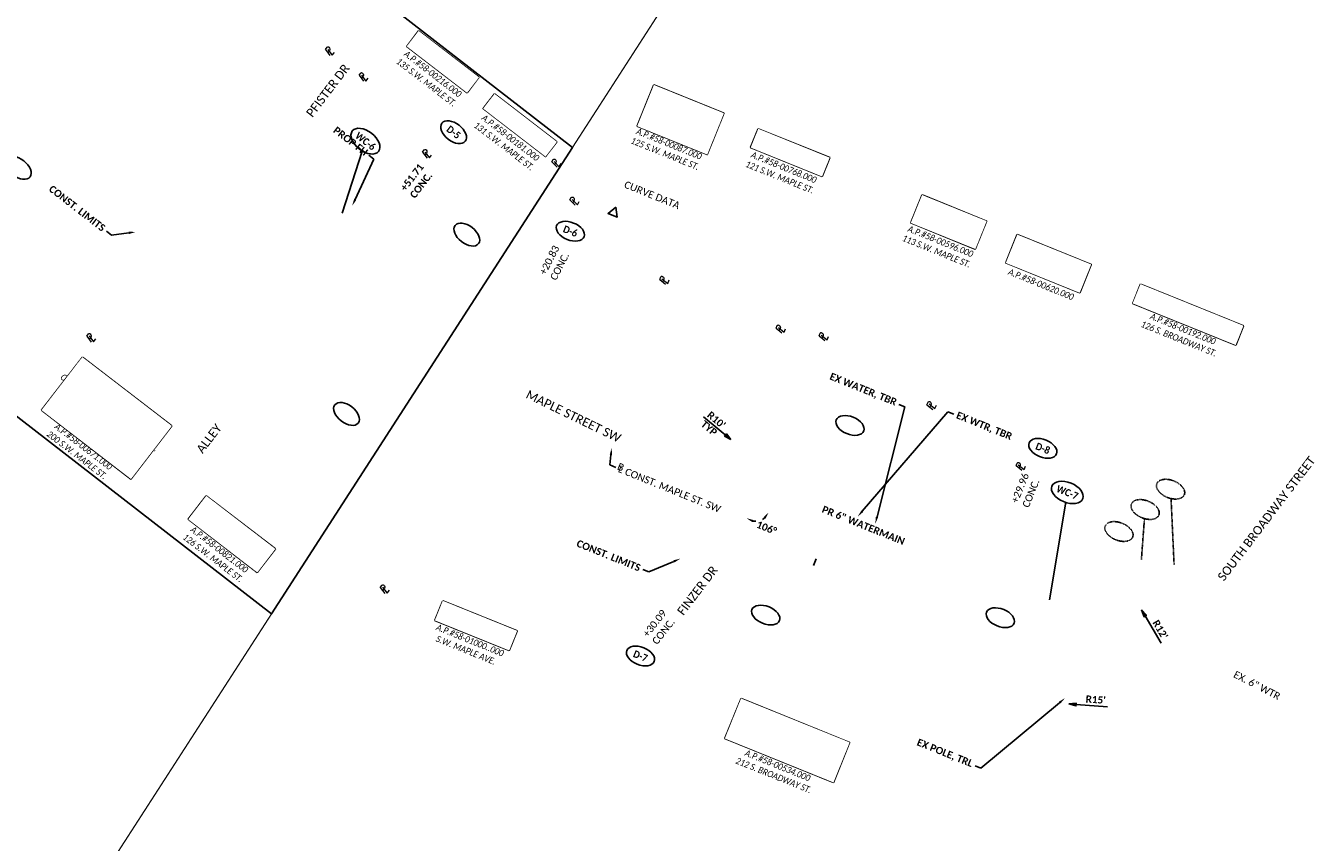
# Model space of a CAD drawing. Header units: feet. Extents: x 2204748 to 2209851, y 304262 to 307692.
# Tile 7 of 11: x 2206715 to 2207217, y 305519 to 305837. Entities that reach past the tile are written whole.
import ezdxf
from ezdxf import colors
from ezdxf.entities.mleader import LeaderData, LeaderLine
from ezdxf.math import Vec2, Vec3

# ---------------------------------------------------------------- set-up
doc = ezdxf.new("R2010")
doc.units = ezdxf.units.FT
doc.header["$MEASUREMENT"] = 0
doc.set_wipeout_variables(frame=1)
doc.header["$PDMODE"] = 3
doc.header["$PDSIZE"] = 5
doc.linetypes.add('2', pattern=[0.1, 0.06, -0.04])
doc.linetypes.add('setbackex', pattern=[1.4, 1.3, -0.1])
for name, color, linetype in [('0_Text+_Line_Mask', 9, 'Continuous'), ('DV_X_Owner_Labels', 7, 'setbackex'), ('DV_X_Text', 7, 'Continuous'), ('RW_X_Text', 7, 'Continuous'), ('SH_TextM', 7, 'Continuous'), ('UT_P_Water_Text', 7, 'Continuous')]:
    doc.layers.add(name, color=color, linetype=linetype)
doc.layers.add('SH_VPort', color=5, linetype='Continuous', plot=False)
doc.styles.add('Simplex Normal (0.14)', font='calibri.ttf', dxfattribs={"height": 0.14})
doc.styles.add('Slanted Normal (0.125) Font 31', font='calibrii.ttf', dxfattribs={"width": 0.9, "height": 0.125})
doc.styles.add('Slanted-Normal', font='calibriz.ttf', dxfattribs={"height": 0.14})
doc.styles.add('Slanted-Sub Title', font='calibriz.ttf', dxfattribs={"height": 0.17})
doc.styles.add('Straight Normal (0.14) Font 30', font='calibrib.ttf', dxfattribs={"height": 0.14})
doc.styles.add('Straight-Normal', font='calibrib.ttf', dxfattribs={"height": 0.14})
doc.dimstyles.new('Dec Straight 0', dxfattribs={"dimtxt": 0.14, "dimasz": 0.14, "dimexe": 0.07, "dimexo": 0.07, "dimgap": 0.05, "dimtad": 1, "dimdec": 0, "dimzin": 0, "dimdsep": 46, "dimtxsty": 'Straight Normal (0.14) Font 30', "dimcen": 0.07, "dimclrd": 9, "dimclre": 9, "dimclrt": 256, "dimadec": 0, "dimazin": 0, "dimtfac": 1, "dimtdec": 0, "dimtofl": 0, "dimtmove": 2, "dimatfit": 3, "dimfxl": 1, "dimtolj": 1, "dimtzin": 0, "dimlwd": 25, "dimlwe": 25, "dimarcsym": 0})
doc.dimstyles.new('Dec Straight 1', dxfattribs={"dimtxt": 0.14, "dimasz": 0.14, "dimexe": 0.07, "dimexo": 0.07, "dimgap": 0.05, "dimtad": 1, "dimdec": 1, "dimzin": 0, "dimdsep": 46, "dimtxsty": 'Straight Normal (0.14) Font 30', "dimblk": 'Dim1', "dimcen": 0, "dimclrd": 95, "dimclre": 95, "dimclrt": 256, "dimaunit": 1, "dimadec": 4, "dimazin": 0, "dimtfac": 1, "dimtdec": 1, "dimtofl": 0, "dimtmove": 0, "dimatfit": 3, "dimldrblk": 'Dim1', "dimfxl": 1, "dimtolj": 1, "dimtzin": 0, "dimlwd": 25, "dimlwe": 25, "dimarcsym": 0})

# ---------------------------------------------------------------- blocks, each defined once
blk = doc.blocks.new('PL')
at = {"layer": 'DV_X_Text', "char_height": 0.14, "attachment_point": 1, "style": 'Simplex Normal (0.14)'}
for s, insert, width in [('{\\Fsimplex|c0;\\Q15;P}', (-0.028, 0.106), 0.15221), ('{\\Fsimplex|c0;\\Q15;L}', (0.002, 0.072), 0.05119)]:
    blk.add_mtext(s, dxfattribs=dict(at, insert=insert, width=width))
blk = doc.blocks.new('Dim1')
h = blk.add_hatch(color=4)
h.dxf.hatch_style = 1
h.paths.add_polyline_path([(0, 0), (-1, -0.2), (-1, 0.2)])
at = {"color": 4}
blk.add_lwpolyline([(0, 0), (-1, -0.2), (-1, 0.2), (0, 0)], dxfattribs=at)
blk = doc.blocks.new('*D994')
at = {"layer": 'Defpoints', "color": 0, "transparency": 16777216}
for p in [(2207106.05, 305574.05), (2207121.01, 305572.97)]:
    blk.add_point(p, dxfattribs=at)
at = {"layer": 'SH_TextM', "color": 95, "lineweight": 25, "transparency": 16777216}
blk.add_line((2207135.99, 305571.89), (2207123.8, 305572.77), dxfattribs=at)
at = {"layer": 'SH_TextM', "color": 95, "lineweight": 25, "transparency": 16777216, "xscale": 2.8, "yscale": 2.8, "zscale": 2.8, "rotation": 175.8834313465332}
blk.add_blockref('Dim1', (2207121.01, 305572.97), dxfattribs=at)
at = {"layer": 'SH_TextM', "transparency": 16777216, "insert": (2207131.46, 305574.65), "char_height": 2.8, "attachment_point": 5, "rotation": 355.8834, "style": 'Straight Normal (0.14) Font 30'}
blk.add_mtext("\\A1;R15'", dxfattribs=at)
blk = doc.blocks.new('*D995')
at = {"layer": 'Defpoints', "color": 0, "transparency": 16777216}
for p in [(2207143.31, 305620.03), (2207149.34, 305609.65)]:
    blk.add_point(p, dxfattribs=at)
at = {"layer": 'SH_TextM', "color": 95, "lineweight": 25, "transparency": 16777216}
blk.add_line((2207156.89, 305596.67), (2207150.75, 305607.23), dxfattribs=at)
at = {"layer": 'SH_TextM', "color": 95, "lineweight": 25, "transparency": 16777216, "xscale": 2.8, "yscale": 2.8, "zscale": 2.8, "rotation": 120.168026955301}
blk.add_blockref('Dim1', (2207149.34, 305609.65), dxfattribs=at)
at = {"layer": 'SH_TextM', "transparency": 16777216, "insert": (2207156.62, 305601.96), "char_height": 2.8, "attachment_point": 5, "rotation": 300.168, "style": 'Straight Normal (0.14) Font 30'}
blk.add_mtext("\\A1;R12'", dxfattribs=at)
blk = doc.blocks.new('*D1005')
at = {"layer": 'Defpoints', "color": 0, "transparency": 16777216}
for p in [(2206960.75, 305665.16), (2206998.92, 305649.73), (2206998.62, 305644.1), (2206974.03, 305618.41), (2207168.31, 305581.23)]:
    blk.add_point(p, dxfattribs=at)
at = {"layer": 'SH_TextM', "color": 9, "lineweight": 25, "transparency": 16777216}
for start, end in [(260.2942, 271.6654), (299.8493, 309.2065)]:
    blk.add_arc((2206998.92, 305649.73), 5.63, start, end, dxfattribs=at)
at = {"layer": 'SH_TextM', "color": 9, "transparency": 16777216}
for points in [[(2207002.1, 305645.64), (2207002.85, 305645.08), (2207004.14, 305647.61)], [(2206997.78, 305643.75), (2206998.16, 305644.6), (2206995.41, 305645.32)]]:
    blk.add_solid(points, dxfattribs=at)
at = {"layer": 'SH_TextM', "transparency": 16777216, "insert": (2207003.31, 305641.56), "char_height": 2.8, "attachment_point": 5, "rotation": 337.98, "style": 'Straight Normal (0.14) Font 30'}
blk.add_mtext('\\A1;106%%D', dxfattribs=at)

msp = doc.modelspace()

# ---------------------------------------------------------------- linework, layer by layer
at = {"layer": '0_Text+_Line_Mask'}
for points in [[(2206867.8, 305835.08), (2206891.29, 305817), (2206886.65, 305810.97), (2206863.16, 305829.05)], [(2206959.41, 305814.04), (2206986.68, 305803.02), (2206980.17, 305786.92), (2206952.9, 305797.95)], [(2206897.35, 305810.56), (2206921.64, 305791.87), (2206917.22, 305786.12), (2206892.92, 305804.81)], [(2207000.06, 305796.97), (2207027.86, 305785.72), (2207024.89, 305778.38), (2206997.09, 305789.63)], [(2207063.84, 305771.18), (2207088.99, 305761.01), (2207084.58, 305750.13), (2207059.44, 305760.3)], [(2207100.92, 305755.77), (2207129.69, 305744.14), (2207125.22, 305733.08), (2207096.44, 305744.71)], [(2207148.89, 305736.48), (2207189, 305720.26), (2207185.96, 305712.74), (2207145.85, 305728.96)], [(2206736.83, 305708.04), (2206771.68, 305681.23), (2206755.78, 305660.57), (2206720.93, 305687.38)], [(2206785.1, 305654.02), (2206812, 305633.34), (2206804.96, 305624.19), (2206778.07, 305644.88)], [(2206877.2, 305613.15), (2206906.15, 305601.45), (2206903.06, 305593.79), (2206874.11, 305605.5)], [(2206993.35, 305575.1), (2207035.64, 305558), (2207029.33, 305542.4), (2206987.04, 305559.51)]]:
    msp.add_lwpolyline(points, close=True, dxfattribs=at)
at = {"layer": 'SH_TextM', "color": 95, "lineweight": 25}
for p, q in [((2206978.77, 305684.81), (2206989.43, 305675.9)), ((2207021.5, 305626.9), (2207022.55, 305629.49))]:
    msp.add_line(p, q, dxfattribs=at)
at = {"layer": 'SH_TextM'}
msp.add_lwpolyline([(2206944.62, 305766.43), (2206941.54, 305764.02), (2206945.16, 305762.55)], close=True, dxfattribs=at)
at = {"layer": 'SH_TextM', "linetype": '2'}
for points in [[(2207160.79, 305652.95), (2207161.99, 305627.22)], [(2207150.44, 305645.14), (2207149.25, 305629.23)]]:
    msp.add_lwpolyline(points, dxfattribs=at)
at = {"layer": 'SH_TextM'}
for centre, major_axis in [((2206881.41, 305795.62), (-4.56, 3.53)), ((2206711.9, 305781.75), (-4.56, 3.53)), ((2206886.54, 305755.75), (-4.56, 3.53)), ((2206926.87, 305757.07), (-5.35, 2.16)), ((2206839.72, 305685.9), (-4.56, 3.53)), ((2207035.78, 305681.43), (-5.35, 2.16)), ((2207110.86, 305672.5), (-5.35, 2.16)), ((2207002.96, 305607.58), (-5.35, 2.16)), ((2207094.33, 305606.55), (-5.35, 2.16)), ((2206954.18, 305591.65), (-5.35, 2.16))]:
    msp.add_ellipse(centre, major_axis=major_axis, ratio=0.596932, dxfattribs=at)
at = {"layer": 'SH_TextM', "linetype": '2'}
for centre in [(2207160.62, 305656.61), (2207150.7, 305648.69), (2207140.51, 305640.12)]:
    msp.add_ellipse(centre, major_axis=(-5.35, 2.16), ratio=0.596932, dxfattribs=at)
at = {"layer": 'SH_VPort', "elevation": -658.73}
msp.add_lwpolyline([(2206539.05, 306090.86), (2206927.67, 305789.63), (2206810.54, 305608.08), (2206407.18, 305920.73)], close=True, dxfattribs=at)
at = {"layer": 'SH_VPort', "color": 12, "const_width": 0.5}
msp.add_lwpolyline([(2206723.24, 305472.79), (2207028.37, 305945.71)], dxfattribs=at)
at = {"layer": 'UT_P_Water_Text'}
for points in [[(2206838.01, 305764.06), (2206845.85, 305788.29)], [(2207113.44, 305613.57), (2207119.76, 305651.56)]]:
    msp.add_lwpolyline(points, dxfattribs=at)
for centre, major_axis in [((2206847.09, 305792.13), (-5.13, 3.98)), ((2207120.39, 305655.35), (-6.02, 2.43))]:
    msp.add_ellipse(centre, major_axis=major_axis, ratio=0.596932, dxfattribs=at)

# ---------------------------------------------------------------- block references
at = {"layer": 'DV_X_Text'}
for p, xscale, yscale, zscale, rotation in [((2206832.78, 305826.01), 20.00000000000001, 20.00000000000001, 20.00000000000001, 52.27134078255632), ((2206845.87, 305815.96), 20.00000000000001, 20.00000000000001, 20.00000000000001, 52.27134078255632), ((2206870.58, 305786.03), 20.00000000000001, 20.00000000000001, 20.00000000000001, 52.27134078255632), ((2206921.13, 305782.38), 20, 20, 20, 59.87951138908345), ((2206928.21, 305767.6), 20, 20, 20, 60.58142112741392), ((2206963.33, 305736.83), 20, 20, 20, 66.13424475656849), ((2207008.67, 305717.84), 20, 20, 20, 66.18077325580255), ((2207025.39, 305714.87), 20, 20, 20, 66.1807732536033), ((2206739.81, 305714.39), 20, 20, 20, 52.45389150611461), ((2207067.39, 305688.04), 20, 20, 20, 66.25422224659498), ((2207102.09, 305664.33), 20, 20, 20, 66.31671345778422), ((2206854.11, 305616.53), 20, 20, 20, 51.63157223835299)]:
    msp.add_blockref('PL', p, dxfattribs=dict(at, xscale=xscale, yscale=yscale, zscale=zscale, rotation=rotation))
at = {"layer": 'SH_TextM', "color": 95, "lineweight": 25, "xscale": 2.8, "yscale": 2.8, "zscale": 2.8, "rotation": 320.1218834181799}
msp.add_blockref('Dim1', (2206989.43, 305675.9), dxfattribs=at)

# ---------------------------------------------------------------- texts
at = {"layer": 'DV_X_Owner_Labels', "char_height": 2.5, "attachment_point": 2, "style": 'Slanted Normal (0.125) Font 31'}
for s, insert, width, rotation in [('STEVEN W. KEIM\\PO.R. 1564, PG. 546\\PA.P.#58-00216.000\\P135 S.W. MAPLE ST.', (2206879.17, 305825.94), 97.223, 322.431), ('ANTHONY R. MILLER\\PO.R. 1618, PG. 5397\\PA.P.#58-00181.000\\P131 S.W. MAPLE ST.', (2206909.42, 305801.06), 97.223, 322.431), ('BENJAMIN A.\\P& KARALYSSA\\PMILLER\\PO.R. 1562, PG. 392\\PA.P.#58-00087.000\\P125 S.W. MAPLE ST.', (2206972.02, 305807.73), 97.223, 337.983), ('CASEY J. MILLER\\PO.R. 1162, PG. 1512\\PA.P.#58-00768.000\\P121 S.W. MAPLE ST.', (2207013.59, 305790.85), 97.223, 337.983), ('ROBERT L. ENGEL\\PCYNTHIA K. ENGEL\\PD.V. 736, PG. 267\\PA.P.#58-00596.000\\P113 S.W. MAPLE ST.', (2207076.19, 305765.88), 97.223, 337.983), ('THE VILLAGE\\POF SUGARCREEK\\PO.R. 1470, PG. 1112\\PA.P.#58-00620.000', (2207115.32, 305749.13), 97.223, 337.983), ('THE VILLAGE OF SUGARCREEK\\PO.R. 1471, PG. 1134\\PA.P.#58-00192.000\\P126 S. BROADWAY ST.', (2207169.01, 305727.94), 97.223, 337.983), ('GLORIA J. SUNDHEIMER & DONNA D. MORGAN, CO-TRUSTEES OF THE ARLENE M. SIGRIST FAMILY IRREVOCABLE TRUST\\PO.R. 1514, PG. 1374\\PA.P.#58-00671.000\\P200 S.W. MAPLE ST.', (2206753.28, 305694.02), 46.8939, 322.431), ('BRIAN C. GIBSON\\PO.R. 1640, PG. 1852\\PA.P.#58-00821.000\\P126 S.W. MAPLE ST.', (2206796.05, 305640.71), 97.223, 322.431), ('RENO G. STEVANUS\\PO.R. 1630, PG. 4137\\PA.P.#58-01000..000\\PS.W. MAPLE AVE.', (2206891.39, 305606.67), 97.223, 337.983), ('ARLENE L. RAY, TRUST. OF THE\\PRAY FAMILY SURVIVING SPOUSE TRUST\\PO.R. 1577, PG. 2193\\PA.P.#58-00534.000\\P212 S. BROADWAY ST.', (2207014.33, 305565.63), 46.1793, 337.983)]:
    msp.add_mtext(s, dxfattribs=dict(at, insert=insert, width=width, rotation=rotation))
at = {"layer": 'RW_X_Text', "style": 'Slanted-Sub Title'}
for s, rotation, p in [('PFISTER DR', 52.7517, (2206826.41, 305801.13)), ('MAPLE STREET SW', 334.1189, (2206909.22, 305692.3)), ('ALLEY', 52.7517, (2206783.66, 305670.26)), ('SOUTH BROADWAY STREET', 52.7517, (2207181.36, 305620.54)), ('FINZER DR', 52.7517, (2206970.89, 305607.17))]:
    msp.add_text(s, height=3.4, rotation=rotation, dxfattribs=at).set_placement(p)
at = {"layer": 'SH_TextM', "char_height": 2.8}
for s, insert, width, attachment_point, rotation, style in [('{\\W0.9;D-5}', (2206881.41, 305795.62), 13.0687, 5, 322.431, 'Straight-Normal'), ('{\\fCalibri|b1|i0|c0|p46;+51.71\\PCONC.}', (2206860.43, 305774.17), 15.4271, 1, 52.431, 'Slanted-Normal'), ('CURVE DATA', (2206948.6, 305776.78, -610.86), 27.8943, 1, 337.983, 'Slanted-Normal'), ('{\\W0.9;D-6}', (2206926.87, 305757.07), 13.0687, 5, 337.98, 'Straight-Normal'), ('+20.83\\PCONC.', (2206914.68, 305741.08, -610.86), 17.8413, 1, 62.8116, 'Slanted-Normal'), ('{\\W0.9;D-8}', (2207110.86, 305672.5), 13.0687, 5, 337.98, 'Straight-Normal'), ('B', (2206945.93, 305666.96), 2.8, 1, 337.983, 'Slanted-Normal'), ('+29.96\\PCONC.', (2207098.43, 305651.98, -610.86), 12.8613, 1, 67.983, 'Slanted-Normal'), ('+30.09\\PCONC.', (2206954.81, 305600.49, -610.86), 12.8613, 1, 51.6316, 'Slanted-Normal'), ('{\\W0.9;D-7}', (2206954.18, 305591.65), 13.0687, 5, 337.98, 'Straight-Normal')]:
    msp.add_mtext(s, dxfattribs=dict(at, insert=insert, width=width, attachment_point=attachment_point, rotation=rotation, style=style))
at = {"layer": 'SH_TextM', "char_height": 2.8, "attachment_point": 5, "rotation": 320.1219, "style": 'Straight Normal (0.14) Font 30'}
for s, insert in [('\\A1;TYP', (2206980.9, 305680.37)), ("\\A1;R10'", (2206983.74, 305683.58))]:
    msp.add_mtext(s, dxfattribs=dict(at, insert=insert))
at = {"layer": 'UT_P_Water_Text', "char_height": 2.8, "width": 13.0687, "attachment_point": 5, "style": 'Straight-Normal'}
for s, insert, rotation in [('{\\W0.9;WC-6}', (2206847.09, 305792.13), 322.2559), ('{\\W0.9;WC-7}', (2207120.39, 305655.35), 337.98)]:
    msp.add_mtext(s, dxfattribs=dict(at, insert=insert, rotation=rotation))
at = {"layer": 'UT_P_Water_Text', "char_height": 2.8, "attachment_point": 1, "style": 'Straight Normal (0.14) Font 30'}
for s, insert, rotation in [('PR 6" WATERMAIN', (2207025.61, 305650.28), 337.983), ('{\\fCalibri|b0|i0|c0|p34;EX. 6" WTR}', (2207186.1, 305586.01, -610.86), 332.693)]:
    msp.add_mtext(s, dxfattribs=dict(at, insert=insert, rotation=rotation))

# ---------------------------------------------------------------- dimensions: what is measured, and where the dimension line sits
at = {"layer": 'SH_TextM'}
dim = msp.add_angular_dim_2l(base=(2206998.62, 305644.1), line1=((2206974.03, 305618.41), (2206998.92, 305649.73)), line2=((2206960.75, 305665.16), (2207168.31, 305581.23)), text='106%%D', dimstyle='Dec Straight 0', override={"dimscale": 0, "dimpost": "'"}, dxfattribs=at)
dim.commit()
dim.dimension.update_dxf_attribs({"geometry": '*D1005', "text_midpoint": (2207003.31, 305641.56), "dimtype": 162, "text_rotation": 337.98})
for center, mpoint, text, picture, middle in [((2207143.31, 305620.03), (2207149.34, 305609.65), "R12'", '*D995', (2207156.62, 305601.96)), ((2207106.05, 305574.05), (2207121.01, 305572.97), "R15'", '*D994', (2207131.46, 305574.65))]:
    dim = msp.add_radius_dim(center=center, mpoint=mpoint, text=text, dimstyle='Dec Straight 1', override={"dimpost": "'"}, dxfattribs=at)
    dim.commit()
    dim.dimension.update_dxf_attribs({"geometry": picture, "text_midpoint": middle})

# ---------------------------------------------------------------- leaders
ml = msp.add_multileader_mtext('Standard', dxfattribs=at)
ml.set_content('PROP FH', color=256, style='Straight Normal (0.14) Font 30')
ml.set_leader_properties(color=256, linetype='Continuous', lineweight=-1)
ml.build(insert=Vec2(0, 0))
ml.multileader.update_dxf_attribs({"text_right_attachment_type": 3, "dogleg_length": 0.125, "arrow_head_size": 2.8, "scale": 20})
ctx = ml.context
ctx.base_point, ctx.scale, ctx.char_height, ctx.arrow_head_size, ctx.landing_gap_size, ctx.plane_origin, ctx.plane_x_axis, ctx.plane_y_axis = Vec3(2206834.37, 305797.48), 20, 2.8, 2.8, 1.2, Vec3(2206841.89, 305766.89), Vec3(0.79262, -0.609716), Vec3(0.609716, 0.79262)
ctx.right_attachment, ctx.text_align_type = 3, 2
notes = []
notes.append((ctx, [(1, (1, 1, 0), (2206850.4, 305785.1), (-0.79262, 0.609716), 2.5, [(0, [(2206841.89, 305766.89)], 0, [])])]))
ctx.mtext.insert, ctx.mtext.text_direction, ctx.mtext.rotation, ctx.mtext.alignment, ctx.mtext.flow_direction = Vec3(2206848.36, 305788.51), Vec3(0.79262, -0.609716), 5.627483, 3, 5
ml = msp.add_multileader_mtext('Standard', dxfattribs=at)
ml.set_content('CONST. LIMITS', color=256, style='Straight Normal (0.14) Font 30')
ml.set_leader_properties(color=256, linetype='Continuous', lineweight=-1)
ml.build(insert=Vec2(0, 0))
ml.multileader.update_dxf_attribs({"text_right_attachment_type": 3, "dogleg_length": 0.125, "arrow_head_size": 2.8})
ctx = ml.context
ctx.base_point, ctx.char_height, ctx.arrow_head_size, ctx.landing_gap_size, ctx.plane_origin, ctx.plane_x_axis, ctx.plane_y_axis = Vec3(2206723.2, 305774.97, -658.73), 2.8, 2.8, 1.2, Vec3(2206757.67, 305756.78, -658.73), Vec3(0.790369, -0.612631), Vec3(0.612631, 0.790369)
ctx.right_attachment, ctx.text_align_type = 3, 2
notes.append((ctx, [(0, (1, 1, 0), (2206748.16, 305755.58, -658.73), (-0.790369, 0.612631), 2.5, [(0, [(2206757.67, 305756.78, -658.73)], 0, [])])]))
ctx.mtext.insert, ctx.mtext.text_direction, ctx.mtext.rotation, ctx.mtext.alignment, ctx.mtext.flow_direction = Vec3(2206746.13, 305759, -658.73), Vec3(0.790369, -0.612631), 5.6238, 3, 5
ml = msp.add_multileader_mtext('Standard', dxfattribs=at)
ml.set_content('EX WTR, TBR', color=256, style='Straight Normal (0.14) Font 30')
ml.set_leader_properties(color=256, linetype='Continuous', lineweight=-1)
ml.build(insert=Vec2(0, 0))
ml.multileader.update_dxf_attribs({"text_right_attachment_type": 3, "dogleg_length": 0.125, "arrow_head_size": 2.8})
ctx = ml.context
ctx.base_point, ctx.char_height, ctx.arrow_head_size, ctx.landing_gap_size, ctx.plane_origin, ctx.plane_x_axis, ctx.plane_y_axis = Vec3(2207076.18, 305685.8, -610.86), 2.8, 2.8, 1.2, Vec3(2207038.75, 305645.91, -610.86), Vec3(0.927073, -0.374882), Vec3(0.374882, 0.927073)
ctx.right_attachment = 3
notes.append((ctx, [(0, (1, 1, 0), (2207073.86, 305686.74, -610.86), (0.927073, -0.374882), 2.5, [(0, [(2207038.75, 305645.91, -610.86)], 0, [])])]))
ctx.mtext.insert, ctx.mtext.text_direction, ctx.mtext.rotation, ctx.mtext.flow_direction = Vec3(2207077.94, 305686.94, -610.86), Vec3(0.927073, -0.374882), 5.898916, 5
ml = msp.add_multileader_mtext('Standard', dxfattribs=at)
ml.set_content('L CONST. MAPLE ST. SW', color=256, style='Slanted-Normal')
ml.set_leader_properties(color=256, linetype='Continuous', lineweight=-1)
ml.build(insert=Vec2(0, 0))
ml.multileader.update_dxf_attribs({"text_right_attachment_type": 3, "dogleg_length": 0.125, "arrow_head_size": 2.8, "scale": 20})
ctx = ml.context
ctx.base_point, ctx.scale, ctx.char_height, ctx.arrow_head_size, ctx.landing_gap_size, ctx.plane_origin, ctx.plane_x_axis, ctx.plane_y_axis = Vec3(2206944.61, 305665.11), 20, 2.8, 2.8, 1.2, Vec3(2206946.07, 305673.13), Vec3(0.927073, -0.374882), Vec3(0.374882, 0.927073)
ctx.right_attachment = 3
notes.append((ctx, [(0, (1, 1, 0), (2206942.29, 305666.05), (0.927073, -0.374882), 2.5, [(0, [(2206942.94, 305672.74)], 0, [])])]))
ctx.mtext.insert, ctx.mtext.text_direction, ctx.mtext.rotation, ctx.mtext.flow_direction = Vec3(2206946.26, 305665.98), Vec3(0.927073, -0.374882), 5.898916, 5
ml = msp.add_multileader_mtext('Standard', dxfattribs=at)
ml.set_content('CONST. LIMITS', color=256, style='Straight Normal (0.14) Font 30')
ml.set_leader_properties(color=256, linetype='Continuous', lineweight=-1)
ml.build(insert=Vec2(0, 0))
ml.multileader.update_dxf_attribs({"text_right_attachment_type": 3, "dogleg_length": 0.125, "arrow_head_size": 2.8})
ctx = ml.context
ctx.base_point, ctx.char_height, ctx.arrow_head_size, ctx.landing_gap_size, ctx.plane_origin, ctx.plane_x_axis, ctx.plane_y_axis = Vec3(2206928.16, 305636.26, -610.86), 2.8, 2.8, 1.2, Vec3(2206969.79, 305629.6, -610.86), Vec3(0.927073, -0.374882), Vec3(0.374882, 0.927073)
ctx.right_attachment, ctx.text_align_type = 3, 2
notes.append((ctx, [(0, (1, 1, 0), (2206957.45, 305624.37, -610.86), (-0.927073, 0.374882), 2.5, [(0, [(2206969.79, 305629.6, -610.86)], 0, [])])]))
ctx.mtext.insert, ctx.mtext.text_direction, ctx.mtext.rotation, ctx.mtext.alignment, ctx.mtext.flow_direction = Vec3(2206954.57, 305627.11, -610.86), Vec3(0.927073, -0.374882), 5.898916, 3, 5
ml = msp.add_multileader_mtext('Standard', dxfattribs=at)
ml.set_content('EX POLE, TRL', color=256, style='Straight Normal (0.14) Font 30')
ml.set_leader_properties(color=256, linetype='Continuous', lineweight=-1)
ml.build(insert=Vec2(0, 0))
ml.multileader.update_dxf_attribs({"text_right_attachment_type": 3, "dogleg_length": 0.125, "arrow_head_size": 2.8})
ctx = ml.context
ctx.base_point, ctx.char_height, ctx.arrow_head_size, ctx.landing_gap_size, ctx.plane_origin, ctx.plane_x_axis, ctx.plane_y_axis = Vec3(2207060.68, 305558.51, -610.86), 2.8, 2.8, 1.2, Vec3(2207119.53, 305575.26, -610.86), Vec3(0.927073, -0.374882), Vec3(0.374882, 0.927073)
ctx.right_attachment, ctx.text_align_type = 3, 2
notes.append((ctx, [(1, (1, 1, 0), (2207086.77, 305547.92, -610.86), (-0.927073, 0.374882), 2.5, [(0, [(2207119.53, 305575.26, -610.86)], 0, [])])]))
ctx.mtext.insert, ctx.mtext.text_direction, ctx.mtext.rotation, ctx.mtext.alignment, ctx.mtext.flow_direction = Vec3(2207084, 305550.93, -610.86), Vec3(0.927073, -0.374882), 5.898916, 3, 5
at = {"layer": 'UT_P_Water_Text'}
ml = msp.add_multileader_mtext('Standard', dxfattribs=at)
ml.set_content('EX WATER, TBR', color=256, style='Straight Normal (0.14) Font 30')
ml.set_leader_properties(color=256, lineweight=-1)
ml.build(insert=Vec2(0, 0))
ml.multileader.update_dxf_attribs({"text_right_attachment_type": 3, "dogleg_length": 0.125, "arrow_head_size": 2.8, "scale": 20})
ctx = ml.context
ctx.base_point, ctx.scale, ctx.char_height, ctx.arrow_head_size, ctx.landing_gap_size, ctx.plane_origin, ctx.plane_x_axis, ctx.plane_y_axis = Vec3(2207026.71, 305701), 20, 2.8, 2.8, 1.2, Vec3(2207081.25, 305646.65), Vec3(0.927053, -0.37493), Vec3(0.37493, 0.927053)
ctx.right_attachment, ctx.text_align_type = 3, 2
notes.append((ctx, [(0, (1, 1, 0), (2207057.14, 305688.69), (-0.927053, 0.37493), 2.5, [(0, [(2207045.61, 305643.11)], 0, [])])]))
ctx.mtext.insert, ctx.mtext.text_direction, ctx.mtext.rotation, ctx.mtext.alignment, ctx.mtext.flow_direction = Vec3(2207054.35, 305691.66), Vec3(0.927053, -0.37493), 5.898864, 3, 5
for ctx, leaders in notes:
    for number, flags, end, landing, length, lines in leaders:
        leader = LeaderData()
        leader.index, (leader.has_last_leader_line, leader.has_dogleg_vector, leader.attachment_direction) = number, flags
        leader.last_leader_point, leader.dogleg_vector, leader.dogleg_length = Vec3(end), Vec3(landing), length
        for number, points, colour, breaks in lines:
            line = LeaderLine()
            line.index, line.vertices, line.color, line.breaks = number, Vec3.list(points), colors.encode_raw_color(colour), breaks
            leader.lines.append(line)
        ctx.leaders.append(leader)

# ---------------------------------------------------------------- next in the draw order: wipeouts: each hides what was drawn before it
for points in [[(2206867.8, 305835.08), (2206891.29, 305817), (2206886.65, 305810.97), (2206863.16, 305829.05)], [(2206959.41, 305814.04), (2206986.68, 305803.02), (2206980.17, 305786.92), (2206952.9, 305797.95)], [(2207000.06, 305796.97), (2207027.86, 305785.72), (2207024.89, 305778.38), (2206997.09, 305789.63)], [(2207063.84, 305771.18), (2207088.99, 305761.01), (2207084.58, 305750.13), (2207059.44, 305760.3)], [(2207100.92, 305755.77), (2207129.69, 305744.14), (2207125.22, 305733.08), (2207096.44, 305744.71)], [(2207148.89, 305736.48), (2207189, 305720.26), (2207185.96, 305712.74), (2207145.85, 305728.96)], [(2206736.83, 305708.04), (2206771.68, 305681.23), (2206755.78, 305660.57), (2206720.93, 305687.38)], [(2206785.1, 305654.02), (2206812, 305633.34), (2206804.96, 305624.19), (2206778.07, 305644.88)], [(2206877.2, 305613.15), (2206906.15, 305601.45), (2206903.06, 305593.79), (2206874.11, 305605.5)], [(2206993.35, 305575.1), (2207035.64, 305558), (2207029.33, 305542.4), (2206987.04, 305559.51)]]:
    msp.add_wipeout(points).dxf.layer = '0_Text+_Line_Mask'

# ---------------------------------------------------------------- next in the draw order: wipeouts: each hides what was drawn before it
msp.add_wipeout([(2206897.35, 305810.56), (2206921.64, 305791.87), (2206917.22, 305786.12), (2206892.92, 305804.81)]).dxf.layer = '0_Text+_Line_Mask'

doc.saveas('drawing.dxf')
